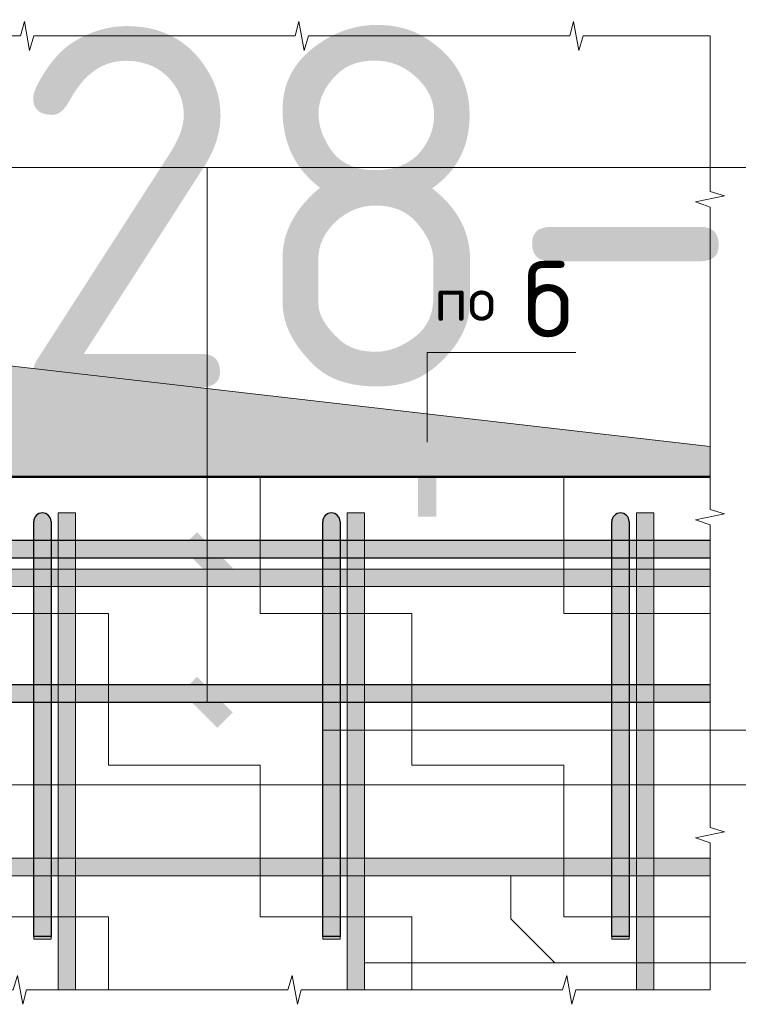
# Model space of a CAD drawing. Header units: metres. Extents: x -38 to 100, y -15 to 21.
# Tile 211 of 246: x 74.279 to 74.776, y 8.025 to 8.706. Entities that reach past the tile are written whole.
import ezdxf

# ---------------------------------------------------------------- set-up
doc = ezdxf.new("R2010")
doc.units = ezdxf.units.M
for name, color, linetype in [('XR$3$_3898', 7, 'Continuous'), ('XR$4$_3898', 7, 'Continuous'), ('XR$6$_3898', 7, 'Continuous')]:
    doc.layers.add(name, color=color, linetype=linetype)
for name, color, linetype, lineweight in [('XR$4$Арм.стержн. Арматура края', 96, 'Continuous', 35), ('XR$5$Текст_ примечание', 7, 'Continuous', 13), ('XR$6$Арм.стержн. Арматура края', 96, 'Continuous', 35), ('XR$7$Текст_ примечание', 7, 'Continuous', 13)]:
    doc.layers.add(name, color=color, linetype=linetype, lineweight=lineweight)
doc.styles.add('ISOCPEUR', font='txt')
pattern_1 = [(0, (0.21, 0.21), (0.105, 0.105), [0.105, -0.105]), (90, (0.21, 0.21), (-0.105, 0.105), [0.105, -0.105])]

# ---------------------------------------------------------------- blocks, each defined once
blk = doc.blocks.new('ЭЛЕМЕНТ_УЗОРА_6')
at = {"color": 7, "linetype": 'Continuous', "lineweight": 13, "transparency": 33554687}
for p, q in [((73.80638, 8.6946), (73.80638, 8.6946)), ((74.75638, 8.6946), (74.75638, 8.6946)), ((73.80638, 8.0346), (73.80638, 8.0346)), ((74.75638, 8.0346), (74.75638, 8.0346)), ((74.75638, 8.0346), (74.75638, 8.0346))]:
    blk.add_line(p, q, dxfattribs=at)
for points in [[(73.80638, 8.6946), (73.89929, 8.6946), (73.90195, 8.7046), (73.90556, 8.6846), (73.9086, 8.6946), (73.99638, 8.6946)], [(73.99638, 8.6946), (74.08929, 8.6946), (74.09195, 8.7046), (74.09556, 8.6846), (74.0986, 8.6946), (74.18638, 8.6946)], [(74.18638, 8.6946), (74.27929, 8.6946), (74.28195, 8.7046), (74.28556, 8.6846), (74.2886, 8.6946), (74.37638, 8.6946)], [(74.37638, 8.6946), (74.46929, 8.6946), (74.47195, 8.7046), (74.47556, 8.6846), (74.4786, 8.6946), (74.56638, 8.6946)], [(74.56638, 8.6946), (74.65929, 8.6946), (74.66195, 8.7046), (74.66556, 8.6846), (74.6686, 8.6946), (74.75638, 8.6946)], [(73.80638, 8.4746), (73.80638, 8.58218), (73.79638, 8.58526), (73.81638, 8.58944), (73.80638, 8.59296), (73.80638, 8.6946), (73.80638, 8.6946)], [(74.75638, 8.6946), (74.75638, 8.6946), (74.75638, 8.58702), (74.76638, 8.58394), (74.74638, 8.57976), (74.75638, 8.57624), (74.75638, 8.4746)], [(73.80638, 8.2546), (73.80638, 8.36218), (73.79638, 8.36526), (73.81638, 8.36944), (73.80638, 8.37296), (73.80638, 8.4746)], [(74.75638, 8.4746), (74.75638, 8.36702), (74.76638, 8.36394), (74.74638, 8.35976), (74.75638, 8.35624), (74.75638, 8.2546)], [(73.80638, 8.0346), (73.80638, 8.0346), (73.80638, 8.14218), (73.79638, 8.14526), (73.81638, 8.14944), (73.80638, 8.15296), (73.80638, 8.2546)], [(74.75638, 8.2546), (74.75638, 8.14702), (74.76638, 8.14394), (74.74638, 8.13976), (74.75638, 8.13624), (74.75638, 8.0346)], [(73.99638, 8.0346), (73.90347, 8.0346), (73.90081, 8.0246), (73.8972, 8.0446), (73.89416, 8.0346), (73.80638, 8.0346)], [(74.18638, 8.0346), (74.09347, 8.0346), (74.09081, 8.0246), (74.0872, 8.0446), (74.08416, 8.0346), (73.99638, 8.0346)], [(74.37638, 8.0346), (74.28347, 8.0346), (74.28081, 8.0246), (74.2772, 8.0446), (74.27416, 8.0346), (74.18638, 8.0346)], [(74.56638, 8.0346), (74.47347, 8.0346), (74.47081, 8.0246), (74.4672, 8.0446), (74.46416, 8.0346), (74.37638, 8.0346)], [(74.75638, 8.0346), (74.66347, 8.0346), (74.66081, 8.0246), (74.6572, 8.0446), (74.65416, 8.0346), (74.56638, 8.0346)]]:
    blk.add_lwpolyline(points, dxfattribs=at)
blk = doc.blocks.new('СЛОЖНЫЙ_ОБЪЕКТ_14')
at = {"linetype": 'Continuous', "lineweight": 13, "transparency": 33554687}
blk.add_hatch(color=7, dxfattribs=at).paths.add_polyline_path([(73.80638, 8.3256), (74.75638, 8.3256), (74.75638, 8.3136), (73.80638, 8.3136)], flags=16)
at = {"color": 7, "linetype": 'Continuous', "lineweight": 13, "transparency": 33554687}
blk.add_lwpolyline([(73.80638, 8.3256), (74.75638, 8.3256), (74.75638, 8.3136), (73.80638, 8.3136), (73.80638, 8.3256)], close=True, dxfattribs=at)
blk = doc.blocks.new('СЛОЖНЫЙ_ОБЪЕКТ_15')
at = {"linetype": 'Continuous', "lineweight": 13, "transparency": 33554687}
blk.add_hatch(color=7, dxfattribs=at).paths.add_polyline_path([(73.80638, 8.1256), (74.75638, 8.1256), (74.75638, 8.1136), (73.80638, 8.1136)], flags=16)
at = {"color": 7, "linetype": 'Continuous', "lineweight": 13, "transparency": 33554687}
blk.add_lwpolyline([(73.80638, 8.1256), (74.75638, 8.1256), (74.75638, 8.1136), (73.80638, 8.1136), (73.80638, 8.1256)], close=True, dxfattribs=at)
blk = doc.blocks.new('СЛОЖНЫЙ_ОБЪЕКТ_16')
at = {"linetype": 'Continuous', "lineweight": 25, "transparency": 33554687}
blk.add_hatch(color=8, dxfattribs=at).paths.add_polyline_path([(73.85638, 8.3336), (74.75638, 8.3336), (74.75638, 8.3456), (73.85638, 8.3456)])
at = {"color": 7, "linetype": 'Continuous', "lineweight": 25, "transparency": 33554687}
blk.add_line((73.85638, 8.3336), (74.75638, 8.3336), dxfattribs=at)
blk.add_lwpolyline([(74.75638, 8.3456), (73.85638, 8.3456), (73.85638, 8.3336)], dxfattribs=at)
blk = doc.blocks.new('СЛОЖНЫЙ_ОБЪЕКТ_20')
at = {"linetype": 'Continuous', "lineweight": 13, "true_color": 0xc5c5c5, "transparency": 33554687}
for points in [[(74.2889, 8.36104), (74.28953, 8.36213), (74.29036, 8.36306), (74.29138, 8.3638), (74.29253, 8.36431), (74.29375, 8.36457), (74.29501, 8.36457), (74.29623, 8.36431), (74.29738, 8.3638), (74.29839, 8.36306), (74.29923, 8.36213), (74.29986, 8.36104), (74.30025, 8.35985), (74.30038, 8.3586), (74.30038, 8.0716), (74.28838, 8.0716), (74.28838, 8.3586), (74.28851, 8.35985)], [(74.28838, 8.0716), (74.30038, 8.0716), (74.30038, 8.0696), (74.28838, 8.0696)]]:
    blk.add_hatch(color=9, dxfattribs=at).paths.add_polyline_path(points, flags=16)
at = {"color": 7, "linetype": 'Continuous', "lineweight": 25, "transparency": 33554687}
blk.add_lwpolyline([(74.30038, 8.3586), (74.30038, 8.0716), (74.28838, 8.0716), (74.28838, 8.3586)], dxfattribs=at)
at = {"color": 7, "linetype": 'Continuous', "lineweight": 13, "transparency": 33554687}
blk.add_lwpolyline([(74.28838, 8.0716), (74.30038, 8.0716), (74.30038, 8.0696), (74.28838, 8.0696), (74.28838, 8.0716)], close=True, dxfattribs=at)
at = {"color": 7, "linetype": 'Continuous', "lineweight": 25, "transparency": 33554687}
blk.add_arc((74.29438, 8.3586), 0.006, 0, 180, dxfattribs=at)
blk = doc.blocks.new('СЛОЖНЫЙ_ОБЪЕКТ_21')
at = {"linetype": 'Continuous', "lineweight": 13, "true_color": 0xc5c5c5, "transparency": 33554687}
for points in [[(74.4889, 8.36104), (74.48953, 8.36213), (74.49036, 8.36306), (74.49138, 8.3638), (74.49253, 8.36431), (74.49375, 8.36457), (74.49501, 8.36457), (74.49623, 8.36431), (74.49738, 8.3638), (74.49839, 8.36306), (74.49923, 8.36213), (74.49986, 8.36104), (74.50025, 8.35985), (74.50038, 8.3586), (74.50038, 8.0716), (74.48838, 8.0716), (74.48838, 8.3586), (74.48851, 8.35985)], [(74.48838, 8.0716), (74.50038, 8.0716), (74.50038, 8.0696), (74.48838, 8.0696)]]:
    blk.add_hatch(color=9, dxfattribs=at).paths.add_polyline_path(points, flags=16)
at = {"color": 7, "linetype": 'Continuous', "lineweight": 25, "transparency": 33554687}
blk.add_lwpolyline([(74.50038, 8.3586), (74.50038, 8.0716), (74.48838, 8.0716), (74.48838, 8.3586)], dxfattribs=at)
at = {"color": 7, "linetype": 'Continuous', "lineweight": 13, "transparency": 33554687}
blk.add_lwpolyline([(74.48838, 8.0716), (74.50038, 8.0716), (74.50038, 8.0696), (74.48838, 8.0696), (74.48838, 8.0716)], close=True, dxfattribs=at)
at = {"color": 7, "linetype": 'Continuous', "lineweight": 25, "transparency": 33554687}
blk.add_arc((74.49438, 8.3586), 0.006, 0, 180, dxfattribs=at)
blk = doc.blocks.new('СЛОЖНЫЙ_ОБЪЕКТ_22')
at = {"linetype": 'Continuous', "lineweight": 13, "transparency": 33554687}
blk.add_hatch(color=7, dxfattribs=at).paths.add_polyline_path([(74.31738, 8.0346), (74.31738, 8.3646), (74.30538, 8.3646), (74.30538, 8.0346)])
at = {"color": 7, "linetype": 'Continuous', "lineweight": 13, "transparency": 33554687}
blk.add_lwpolyline([(74.31738, 8.0346), (74.31738, 8.3646), (74.30538, 8.3646), (74.30538, 8.0346), (74.31738, 8.0346)], close=True, dxfattribs=at)
blk = doc.blocks.new('СЛОЖНЫЙ_ОБЪЕКТ_23')
at = {"linetype": 'Continuous', "lineweight": 13, "transparency": 33554687}
blk.add_hatch(color=7, dxfattribs=at).paths.add_polyline_path([(74.51738, 8.0346), (74.51738, 8.3646), (74.50538, 8.3646), (74.50538, 8.0346)])
at = {"color": 7, "linetype": 'Continuous', "lineweight": 13, "transparency": 33554687}
blk.add_lwpolyline([(74.51738, 8.0346), (74.51738, 8.3646), (74.50538, 8.3646), (74.50538, 8.0346), (74.51738, 8.0346)], close=True, dxfattribs=at)
blk = doc.blocks.new('СЛОЖНЫЙ_ОБЪЕКТ_24')
at = {"linetype": 'Continuous', "lineweight": 13, "true_color": 0xc5c5c5, "transparency": 33554687}
for points in [[(74.6889, 8.36104), (74.68953, 8.36213), (74.69036, 8.36306), (74.69138, 8.3638), (74.69253, 8.36431), (74.69375, 8.36457), (74.69501, 8.36457), (74.69623, 8.36431), (74.69738, 8.3638), (74.69839, 8.36306), (74.69923, 8.36213), (74.69986, 8.36104), (74.70025, 8.35985), (74.70038, 8.3586), (74.70038, 8.0716), (74.68838, 8.0716), (74.68838, 8.3586), (74.68851, 8.35985)], [(74.68838, 8.0716), (74.70038, 8.0716), (74.70038, 8.0696), (74.68838, 8.0696)]]:
    blk.add_hatch(color=9, dxfattribs=at).paths.add_polyline_path(points, flags=16)
at = {"color": 7, "linetype": 'Continuous', "lineweight": 25, "transparency": 33554687}
blk.add_lwpolyline([(74.70038, 8.3586), (74.70038, 8.0716), (74.68838, 8.0716), (74.68838, 8.3586)], dxfattribs=at)
at = {"color": 7, "linetype": 'Continuous', "lineweight": 13, "transparency": 33554687}
blk.add_lwpolyline([(74.68838, 8.0716), (74.70038, 8.0716), (74.70038, 8.0696), (74.68838, 8.0696), (74.68838, 8.0716)], close=True, dxfattribs=at)
at = {"color": 7, "linetype": 'Continuous', "lineweight": 25, "transparency": 33554687}
blk.add_arc((74.69438, 8.3586), 0.006, 0, 180, dxfattribs=at)
blk = doc.blocks.new('СЛОЖНЫЙ_ОБЪЕКТ_25')
at = {"linetype": 'Continuous', "lineweight": 13, "transparency": 33554687}
blk.add_hatch(color=7, dxfattribs=at).paths.add_polyline_path([(74.71738, 8.0346), (74.71738, 8.3646), (74.70538, 8.3646), (74.70538, 8.0346)])
at = {"color": 7, "linetype": 'Continuous', "lineweight": 13, "transparency": 33554687}
blk.add_lwpolyline([(74.71738, 8.0346), (74.71738, 8.3646), (74.70538, 8.3646), (74.70538, 8.0346), (74.71738, 8.0346)], close=True, dxfattribs=at)
blk = doc.blocks.new('СЛОЖНЫЙ_ОБЪЕКТ_27')
at = {"linetype": 'Continuous', "lineweight": 25, "transparency": 33554687}
blk.add_hatch(color=8, dxfattribs=at).paths.add_polyline_path([(73.85638, 8.2336), (74.75638, 8.2336), (74.75638, 8.2456), (73.85638, 8.2456)])
at = {"color": 7, "linetype": 'Continuous', "lineweight": 25, "transparency": 33554687}
blk.add_line((73.85638, 8.2336), (74.75638, 8.2336), dxfattribs=at)
blk.add_lwpolyline([(74.75638, 8.2456), (73.85638, 8.2456), (73.85638, 8.2336)], dxfattribs=at)
blk = doc.blocks.new('ЭЛЕМЕНТ_УЗОРА_13')
at = {"color": 7, "linetype": 'Continuous', "lineweight": 13, "transparency": 33554687}
for p, q in [((73.80638, 8.6946), (73.80638, 8.6946)), ((74.75638, 8.6946), (74.75638, 8.6946)), ((73.80638, 8.0346), (73.80638, 8.0346)), ((74.75638, 8.0346), (74.75638, 8.0346)), ((74.75638, 8.0346), (74.75638, 8.0346))]:
    blk.add_line(p, q, dxfattribs=at)
for points in [[(73.80638, 8.6946), (73.89929, 8.6946), (73.90195, 8.7046), (73.90556, 8.6846), (73.9086, 8.6946), (73.99638, 8.6946)], [(73.99638, 8.6946), (74.08929, 8.6946), (74.09195, 8.7046), (74.09556, 8.6846), (74.0986, 8.6946), (74.18638, 8.6946)], [(74.18638, 8.6946), (74.27929, 8.6946), (74.28195, 8.7046), (74.28556, 8.6846), (74.2886, 8.6946), (74.37638, 8.6946)], [(74.37638, 8.6946), (74.46929, 8.6946), (74.47195, 8.7046), (74.47556, 8.6846), (74.4786, 8.6946), (74.56638, 8.6946)], [(74.56638, 8.6946), (74.65929, 8.6946), (74.66195, 8.7046), (74.66556, 8.6846), (74.6686, 8.6946), (74.75638, 8.6946)], [(73.80638, 8.4746), (73.80638, 8.58218), (73.79638, 8.58526), (73.81638, 8.58944), (73.80638, 8.59296), (73.80638, 8.6946), (73.80638, 8.6946)], [(74.75638, 8.6946), (74.75638, 8.6946), (74.75638, 8.58702), (74.76638, 8.58394), (74.74638, 8.57976), (74.75638, 8.57624), (74.75638, 8.4746)], [(73.80638, 8.2546), (73.80638, 8.36218), (73.79638, 8.36526), (73.81638, 8.36944), (73.80638, 8.37296), (73.80638, 8.4746)], [(74.75638, 8.4746), (74.75638, 8.36702), (74.76638, 8.36394), (74.74638, 8.35976), (74.75638, 8.35624), (74.75638, 8.2546)], [(73.80638, 8.0346), (73.80638, 8.0346), (73.80638, 8.14218), (73.79638, 8.14526), (73.81638, 8.14944), (73.80638, 8.15296), (73.80638, 8.2546)], [(74.75638, 8.2546), (74.75638, 8.14702), (74.76638, 8.14394), (74.74638, 8.13976), (74.75638, 8.13624), (74.75638, 8.0346)], [(73.99638, 8.0346), (73.90347, 8.0346), (73.90081, 8.0246), (73.8972, 8.0446), (73.89416, 8.0346), (73.80638, 8.0346)], [(74.18638, 8.0346), (74.09347, 8.0346), (74.09081, 8.0246), (74.0872, 8.0446), (74.08416, 8.0346), (73.99638, 8.0346)], [(74.37638, 8.0346), (74.28347, 8.0346), (74.28081, 8.0246), (74.2772, 8.0446), (74.27416, 8.0346), (74.18638, 8.0346)], [(74.56638, 8.0346), (74.47347, 8.0346), (74.47081, 8.0246), (74.4672, 8.0446), (74.46416, 8.0346), (74.37638, 8.0346)], [(74.75638, 8.0346), (74.66347, 8.0346), (74.66081, 8.0246), (74.6572, 8.0446), (74.65416, 8.0346), (74.56638, 8.0346)]]:
    blk.add_lwpolyline(points, dxfattribs=at)
blk = doc.blocks.new('СЛОЖНЫЙ_ОБЪЕКТ_42')
at = {"linetype": 'Continuous', "lineweight": 13, "transparency": 33554687}
blk.add_hatch(color=7, dxfattribs=at).paths.add_polyline_path([(73.80638, 8.3256), (74.75638, 8.3256), (74.75638, 8.3136), (73.80638, 8.3136)], flags=16)
at = {"color": 7, "linetype": 'Continuous', "lineweight": 13, "transparency": 33554687}
blk.add_lwpolyline([(73.80638, 8.3256), (74.75638, 8.3256), (74.75638, 8.3136), (73.80638, 8.3136), (73.80638, 8.3256)], close=True, dxfattribs=at)
blk = doc.blocks.new('СЛОЖНЫЙ_ОБЪЕКТ_43')
at = {"linetype": 'Continuous', "lineweight": 13, "transparency": 33554687}
blk.add_hatch(color=7, dxfattribs=at).paths.add_polyline_path([(73.80638, 8.1256), (74.75638, 8.1256), (74.75638, 8.1136), (73.80638, 8.1136)], flags=16)
at = {"color": 7, "linetype": 'Continuous', "lineweight": 13, "transparency": 33554687}
blk.add_lwpolyline([(73.80638, 8.1256), (74.75638, 8.1256), (74.75638, 8.1136), (73.80638, 8.1136), (73.80638, 8.1256)], close=True, dxfattribs=at)
blk = doc.blocks.new('СЛОЖНЫЙ_ОБЪЕКТ_44')
at = {"linetype": 'Continuous', "lineweight": 25, "transparency": 33554687}
blk.add_hatch(color=8, dxfattribs=at).paths.add_polyline_path([(73.85638, 8.3336), (74.75638, 8.3336), (74.75638, 8.3456), (73.85638, 8.3456)])
at = {"color": 7, "linetype": 'Continuous', "lineweight": 25, "transparency": 33554687}
blk.add_line((73.85638, 8.3336), (74.75638, 8.3336), dxfattribs=at)
blk.add_lwpolyline([(74.75638, 8.3456), (73.85638, 8.3456), (73.85638, 8.3336)], dxfattribs=at)
blk = doc.blocks.new('СЛОЖНЫЙ_ОБЪЕКТ_48')
at = {"linetype": 'Continuous', "lineweight": 13, "true_color": 0xc5c5c5, "transparency": 33554687}
for points in [[(74.2889, 8.36104), (74.28953, 8.36213), (74.29036, 8.36306), (74.29138, 8.3638), (74.29253, 8.36431), (74.29375, 8.36457), (74.29501, 8.36457), (74.29623, 8.36431), (74.29738, 8.3638), (74.29839, 8.36306), (74.29923, 8.36213), (74.29986, 8.36104), (74.30025, 8.35985), (74.30038, 8.3586), (74.30038, 8.0716), (74.28838, 8.0716), (74.28838, 8.3586), (74.28851, 8.35985)], [(74.28838, 8.0716), (74.30038, 8.0716), (74.30038, 8.0696), (74.28838, 8.0696)]]:
    blk.add_hatch(color=9, dxfattribs=at).paths.add_polyline_path(points, flags=16)
at = {"color": 7, "linetype": 'Continuous', "lineweight": 25, "transparency": 33554687}
blk.add_lwpolyline([(74.30038, 8.3586), (74.30038, 8.0716), (74.28838, 8.0716), (74.28838, 8.3586)], dxfattribs=at)
at = {"color": 7, "linetype": 'Continuous', "lineweight": 13, "transparency": 33554687}
blk.add_lwpolyline([(74.28838, 8.0716), (74.30038, 8.0716), (74.30038, 8.0696), (74.28838, 8.0696), (74.28838, 8.0716)], close=True, dxfattribs=at)
at = {"color": 7, "linetype": 'Continuous', "lineweight": 25, "transparency": 33554687}
blk.add_arc((74.29438, 8.3586), 0.006, 0, 180, dxfattribs=at)
blk = doc.blocks.new('СЛОЖНЫЙ_ОБЪЕКТ_49')
at = {"linetype": 'Continuous', "lineweight": 13, "true_color": 0xc5c5c5, "transparency": 33554687}
for points in [[(74.4889, 8.36104), (74.48953, 8.36213), (74.49036, 8.36306), (74.49138, 8.3638), (74.49253, 8.36431), (74.49375, 8.36457), (74.49501, 8.36457), (74.49623, 8.36431), (74.49738, 8.3638), (74.49839, 8.36306), (74.49923, 8.36213), (74.49986, 8.36104), (74.50025, 8.35985), (74.50038, 8.3586), (74.50038, 8.0716), (74.48838, 8.0716), (74.48838, 8.3586), (74.48851, 8.35985)], [(74.48838, 8.0716), (74.50038, 8.0716), (74.50038, 8.0696), (74.48838, 8.0696)]]:
    blk.add_hatch(color=9, dxfattribs=at).paths.add_polyline_path(points, flags=16)
at = {"color": 7, "linetype": 'Continuous', "lineweight": 25, "transparency": 33554687}
blk.add_lwpolyline([(74.50038, 8.3586), (74.50038, 8.0716), (74.48838, 8.0716), (74.48838, 8.3586)], dxfattribs=at)
at = {"color": 7, "linetype": 'Continuous', "lineweight": 13, "transparency": 33554687}
blk.add_lwpolyline([(74.48838, 8.0716), (74.50038, 8.0716), (74.50038, 8.0696), (74.48838, 8.0696), (74.48838, 8.0716)], close=True, dxfattribs=at)
at = {"color": 7, "linetype": 'Continuous', "lineweight": 25, "transparency": 33554687}
blk.add_arc((74.49438, 8.3586), 0.006, 0, 180, dxfattribs=at)
blk = doc.blocks.new('СЛОЖНЫЙ_ОБЪЕКТ_50')
at = {"linetype": 'Continuous', "lineweight": 13, "transparency": 33554687}
blk.add_hatch(color=7, dxfattribs=at).paths.add_polyline_path([(74.31738, 8.0346), (74.31738, 8.3646), (74.30538, 8.3646), (74.30538, 8.0346)])
at = {"color": 7, "linetype": 'Continuous', "lineweight": 13, "transparency": 33554687}
blk.add_lwpolyline([(74.31738, 8.0346), (74.31738, 8.3646), (74.30538, 8.3646), (74.30538, 8.0346), (74.31738, 8.0346)], close=True, dxfattribs=at)
blk = doc.blocks.new('СЛОЖНЫЙ_ОБЪЕКТ_51')
at = {"linetype": 'Continuous', "lineweight": 13, "transparency": 33554687}
blk.add_hatch(color=7, dxfattribs=at).paths.add_polyline_path([(74.51738, 8.0346), (74.51738, 8.3646), (74.50538, 8.3646), (74.50538, 8.0346)])
at = {"color": 7, "linetype": 'Continuous', "lineweight": 13, "transparency": 33554687}
blk.add_lwpolyline([(74.51738, 8.0346), (74.51738, 8.3646), (74.50538, 8.3646), (74.50538, 8.0346), (74.51738, 8.0346)], close=True, dxfattribs=at)
blk = doc.blocks.new('СЛОЖНЫЙ_ОБЪЕКТ_52')
at = {"linetype": 'Continuous', "lineweight": 13, "true_color": 0xc5c5c5, "transparency": 33554687}
for points in [[(74.6889, 8.36104), (74.68953, 8.36213), (74.69036, 8.36306), (74.69138, 8.3638), (74.69253, 8.36431), (74.69375, 8.36457), (74.69501, 8.36457), (74.69623, 8.36431), (74.69738, 8.3638), (74.69839, 8.36306), (74.69923, 8.36213), (74.69986, 8.36104), (74.70025, 8.35985), (74.70038, 8.3586), (74.70038, 8.0716), (74.68838, 8.0716), (74.68838, 8.3586), (74.68851, 8.35985)], [(74.68838, 8.0716), (74.70038, 8.0716), (74.70038, 8.0696), (74.68838, 8.0696)]]:
    blk.add_hatch(color=9, dxfattribs=at).paths.add_polyline_path(points, flags=16)
at = {"color": 7, "linetype": 'Continuous', "lineweight": 25, "transparency": 33554687}
blk.add_lwpolyline([(74.70038, 8.3586), (74.70038, 8.0716), (74.68838, 8.0716), (74.68838, 8.3586)], dxfattribs=at)
at = {"color": 7, "linetype": 'Continuous', "lineweight": 13, "transparency": 33554687}
blk.add_lwpolyline([(74.68838, 8.0716), (74.70038, 8.0716), (74.70038, 8.0696), (74.68838, 8.0696), (74.68838, 8.0716)], close=True, dxfattribs=at)
at = {"color": 7, "linetype": 'Continuous', "lineweight": 25, "transparency": 33554687}
blk.add_arc((74.69438, 8.3586), 0.006, 0, 180, dxfattribs=at)
blk = doc.blocks.new('СЛОЖНЫЙ_ОБЪЕКТ_53')
at = {"linetype": 'Continuous', "lineweight": 13, "transparency": 33554687}
blk.add_hatch(color=7, dxfattribs=at).paths.add_polyline_path([(74.71738, 8.0346), (74.71738, 8.3646), (74.70538, 8.3646), (74.70538, 8.0346)])
at = {"color": 7, "linetype": 'Continuous', "lineweight": 13, "transparency": 33554687}
blk.add_lwpolyline([(74.71738, 8.0346), (74.71738, 8.3646), (74.70538, 8.3646), (74.70538, 8.0346), (74.71738, 8.0346)], close=True, dxfattribs=at)
blk = doc.blocks.new('СЛОЖНЫЙ_ОБЪЕКТ_55')
at = {"linetype": 'Continuous', "lineweight": 25, "transparency": 33554687}
blk.add_hatch(color=8, dxfattribs=at).paths.add_polyline_path([(73.85638, 8.2336), (74.75638, 8.2336), (74.75638, 8.2456), (73.85638, 8.2456)])
at = {"color": 7, "linetype": 'Continuous', "lineweight": 25, "transparency": 33554687}
blk.add_line((73.85638, 8.2336), (74.75638, 8.2336), dxfattribs=at)
blk.add_lwpolyline([(74.75638, 8.2456), (73.85638, 8.2456), (73.85638, 8.2336)], dxfattribs=at)
blk = doc.blocks.new('ЭЛЕМЕНТ_УЗОРА_32')
at = {"color": 7, "linetype": 'Continuous', "lineweight": 13, "transparency": 33554687}
for p, q in [((73.80638, 8.6946), (73.80638, 8.6946)), ((74.75638, 8.6946), (74.75638, 8.6946)), ((73.80638, 8.0346), (73.80638, 8.0346)), ((74.75638, 8.0346), (74.75638, 8.0346)), ((74.75638, 8.0346), (74.75638, 8.0346))]:
    blk.add_line(p, q, dxfattribs=at)
for points in [[(73.80638, 8.6946), (73.89929, 8.6946), (73.90195, 8.7046), (73.90556, 8.6846), (73.9086, 8.6946), (73.99638, 8.6946)], [(73.99638, 8.6946), (74.08929, 8.6946), (74.09195, 8.7046), (74.09556, 8.6846), (74.0986, 8.6946), (74.18638, 8.6946)], [(74.18638, 8.6946), (74.27929, 8.6946), (74.28195, 8.7046), (74.28556, 8.6846), (74.2886, 8.6946), (74.37638, 8.6946)], [(74.37638, 8.6946), (74.46929, 8.6946), (74.47195, 8.7046), (74.47556, 8.6846), (74.4786, 8.6946), (74.56638, 8.6946)], [(74.56638, 8.6946), (74.65929, 8.6946), (74.66195, 8.7046), (74.66556, 8.6846), (74.6686, 8.6946), (74.75638, 8.6946)], [(73.80638, 8.4746), (73.80638, 8.58218), (73.79638, 8.58526), (73.81638, 8.58944), (73.80638, 8.59296), (73.80638, 8.6946), (73.80638, 8.6946)], [(74.75638, 8.6946), (74.75638, 8.6946), (74.75638, 8.58702), (74.76638, 8.58394), (74.74638, 8.57976), (74.75638, 8.57624), (74.75638, 8.4746)], [(73.80638, 8.2546), (73.80638, 8.36218), (73.79638, 8.36526), (73.81638, 8.36944), (73.80638, 8.37296), (73.80638, 8.4746)], [(74.75638, 8.4746), (74.75638, 8.36702), (74.76638, 8.36394), (74.74638, 8.35976), (74.75638, 8.35624), (74.75638, 8.2546)], [(73.80638, 8.0346), (73.80638, 8.0346), (73.80638, 8.14218), (73.79638, 8.14526), (73.81638, 8.14944), (73.80638, 8.15296), (73.80638, 8.2546)], [(74.75638, 8.2546), (74.75638, 8.14702), (74.76638, 8.14394), (74.74638, 8.13976), (74.75638, 8.13624), (74.75638, 8.0346)], [(73.99638, 8.0346), (73.90347, 8.0346), (73.90081, 8.0246), (73.8972, 8.0446), (73.89416, 8.0346), (73.80638, 8.0346)], [(74.18638, 8.0346), (74.09347, 8.0346), (74.09081, 8.0246), (74.0872, 8.0446), (74.08416, 8.0346), (73.99638, 8.0346)], [(74.37638, 8.0346), (74.28347, 8.0346), (74.28081, 8.0246), (74.2772, 8.0446), (74.27416, 8.0346), (74.18638, 8.0346)], [(74.56638, 8.0346), (74.47347, 8.0346), (74.47081, 8.0246), (74.4672, 8.0446), (74.46416, 8.0346), (74.37638, 8.0346)], [(74.75638, 8.0346), (74.66347, 8.0346), (74.66081, 8.0246), (74.6572, 8.0446), (74.65416, 8.0346), (74.56638, 8.0346)]]:
    blk.add_lwpolyline(points, dxfattribs=at)
blk = doc.blocks.new('СЛОЖНЫЙ_ОБЪЕКТ_85')
at = {"linetype": 'Continuous', "lineweight": 13, "transparency": 33554687}
blk.add_hatch(color=7, dxfattribs=at).paths.add_polyline_path([(73.80638, 8.3256), (74.75638, 8.3256), (74.75638, 8.3136), (73.80638, 8.3136)], flags=16)
at = {"color": 7, "linetype": 'Continuous', "lineweight": 13, "transparency": 33554687}
blk.add_lwpolyline([(73.80638, 8.3256), (74.75638, 8.3256), (74.75638, 8.3136), (73.80638, 8.3136), (73.80638, 8.3256)], close=True, dxfattribs=at)
blk = doc.blocks.new('СЛОЖНЫЙ_ОБЪЕКТ_86')
at = {"linetype": 'Continuous', "lineweight": 13, "transparency": 33554687}
blk.add_hatch(color=7, dxfattribs=at).paths.add_polyline_path([(73.80638, 8.1256), (74.75638, 8.1256), (74.75638, 8.1136), (73.80638, 8.1136)], flags=16)
at = {"color": 7, "linetype": 'Continuous', "lineweight": 13, "transparency": 33554687}
blk.add_lwpolyline([(73.80638, 8.1256), (74.75638, 8.1256), (74.75638, 8.1136), (73.80638, 8.1136), (73.80638, 8.1256)], close=True, dxfattribs=at)
blk = doc.blocks.new('СЛОЖНЫЙ_ОБЪЕКТ_87')
at = {"linetype": 'Continuous', "lineweight": 25, "transparency": 33554687}
blk.add_hatch(color=8, dxfattribs=at).paths.add_polyline_path([(73.85638, 8.3336), (74.75638, 8.3336), (74.75638, 8.3456), (73.85638, 8.3456)])
at = {"color": 7, "linetype": 'Continuous', "lineweight": 25, "transparency": 33554687}
blk.add_line((73.85638, 8.3336), (74.75638, 8.3336), dxfattribs=at)
blk.add_lwpolyline([(74.75638, 8.3456), (73.85638, 8.3456), (73.85638, 8.3336)], dxfattribs=at)
blk = doc.blocks.new('СЛОЖНЫЙ_ОБЪЕКТ_91')
at = {"linetype": 'Continuous', "lineweight": 13, "true_color": 0xc5c5c5, "transparency": 33554687}
for points in [[(74.2889, 8.36104), (74.28953, 8.36213), (74.29036, 8.36306), (74.29138, 8.3638), (74.29253, 8.36431), (74.29375, 8.36457), (74.29501, 8.36457), (74.29623, 8.36431), (74.29738, 8.3638), (74.29839, 8.36306), (74.29923, 8.36213), (74.29986, 8.36104), (74.30025, 8.35985), (74.30038, 8.3586), (74.30038, 8.0716), (74.28838, 8.0716), (74.28838, 8.3586), (74.28851, 8.35985)], [(74.28838, 8.0716), (74.30038, 8.0716), (74.30038, 8.0696), (74.28838, 8.0696)]]:
    blk.add_hatch(color=9, dxfattribs=at).paths.add_polyline_path(points, flags=16)
at = {"color": 7, "linetype": 'Continuous', "lineweight": 25, "transparency": 33554687}
blk.add_lwpolyline([(74.30038, 8.3586), (74.30038, 8.0716), (74.28838, 8.0716), (74.28838, 8.3586)], dxfattribs=at)
at = {"color": 7, "linetype": 'Continuous', "lineweight": 13, "transparency": 33554687}
blk.add_lwpolyline([(74.28838, 8.0716), (74.30038, 8.0716), (74.30038, 8.0696), (74.28838, 8.0696), (74.28838, 8.0716)], close=True, dxfattribs=at)
at = {"color": 7, "linetype": 'Continuous', "lineweight": 25, "transparency": 33554687}
blk.add_arc((74.29438, 8.3586), 0.006, 0, 180, dxfattribs=at)
blk = doc.blocks.new('СЛОЖНЫЙ_ОБЪЕКТ_92')
at = {"linetype": 'Continuous', "lineweight": 13, "true_color": 0xc5c5c5, "transparency": 33554687}
for points in [[(74.4889, 8.36104), (74.48953, 8.36213), (74.49036, 8.36306), (74.49138, 8.3638), (74.49253, 8.36431), (74.49375, 8.36457), (74.49501, 8.36457), (74.49623, 8.36431), (74.49738, 8.3638), (74.49839, 8.36306), (74.49923, 8.36213), (74.49986, 8.36104), (74.50025, 8.35985), (74.50038, 8.3586), (74.50038, 8.0716), (74.48838, 8.0716), (74.48838, 8.3586), (74.48851, 8.35985)], [(74.48838, 8.0716), (74.50038, 8.0716), (74.50038, 8.0696), (74.48838, 8.0696)]]:
    blk.add_hatch(color=9, dxfattribs=at).paths.add_polyline_path(points, flags=16)
at = {"color": 7, "linetype": 'Continuous', "lineweight": 25, "transparency": 33554687}
blk.add_lwpolyline([(74.50038, 8.3586), (74.50038, 8.0716), (74.48838, 8.0716), (74.48838, 8.3586)], dxfattribs=at)
at = {"color": 7, "linetype": 'Continuous', "lineweight": 13, "transparency": 33554687}
blk.add_lwpolyline([(74.48838, 8.0716), (74.50038, 8.0716), (74.50038, 8.0696), (74.48838, 8.0696), (74.48838, 8.0716)], close=True, dxfattribs=at)
at = {"color": 7, "linetype": 'Continuous', "lineweight": 25, "transparency": 33554687}
blk.add_arc((74.49438, 8.3586), 0.006, 0, 180, dxfattribs=at)
blk = doc.blocks.new('СЛОЖНЫЙ_ОБЪЕКТ_93')
at = {"linetype": 'Continuous', "lineweight": 13, "transparency": 33554687}
blk.add_hatch(color=7, dxfattribs=at).paths.add_polyline_path([(74.31738, 8.0346), (74.31738, 8.3646), (74.30538, 8.3646), (74.30538, 8.0346)])
at = {"color": 7, "linetype": 'Continuous', "lineweight": 13, "transparency": 33554687}
blk.add_lwpolyline([(74.31738, 8.0346), (74.31738, 8.3646), (74.30538, 8.3646), (74.30538, 8.0346), (74.31738, 8.0346)], close=True, dxfattribs=at)
blk = doc.blocks.new('СЛОЖНЫЙ_ОБЪЕКТ_94')
at = {"linetype": 'Continuous', "lineweight": 13, "transparency": 33554687}
blk.add_hatch(color=7, dxfattribs=at).paths.add_polyline_path([(74.51738, 8.0346), (74.51738, 8.3646), (74.50538, 8.3646), (74.50538, 8.0346)])
at = {"color": 7, "linetype": 'Continuous', "lineweight": 13, "transparency": 33554687}
blk.add_lwpolyline([(74.51738, 8.0346), (74.51738, 8.3646), (74.50538, 8.3646), (74.50538, 8.0346), (74.51738, 8.0346)], close=True, dxfattribs=at)
blk = doc.blocks.new('СЛОЖНЫЙ_ОБЪЕКТ_95')
at = {"linetype": 'Continuous', "lineweight": 13, "true_color": 0xc5c5c5, "transparency": 33554687}
for points in [[(74.6889, 8.36104), (74.68953, 8.36213), (74.69036, 8.36306), (74.69138, 8.3638), (74.69253, 8.36431), (74.69375, 8.36457), (74.69501, 8.36457), (74.69623, 8.36431), (74.69738, 8.3638), (74.69839, 8.36306), (74.69923, 8.36213), (74.69986, 8.36104), (74.70025, 8.35985), (74.70038, 8.3586), (74.70038, 8.0716), (74.68838, 8.0716), (74.68838, 8.3586), (74.68851, 8.35985)], [(74.68838, 8.0716), (74.70038, 8.0716), (74.70038, 8.0696), (74.68838, 8.0696)]]:
    blk.add_hatch(color=9, dxfattribs=at).paths.add_polyline_path(points, flags=16)
at = {"color": 7, "linetype": 'Continuous', "lineweight": 25, "transparency": 33554687}
blk.add_lwpolyline([(74.70038, 8.3586), (74.70038, 8.0716), (74.68838, 8.0716), (74.68838, 8.3586)], dxfattribs=at)
at = {"color": 7, "linetype": 'Continuous', "lineweight": 13, "transparency": 33554687}
blk.add_lwpolyline([(74.68838, 8.0716), (74.70038, 8.0716), (74.70038, 8.0696), (74.68838, 8.0696), (74.68838, 8.0716)], close=True, dxfattribs=at)
at = {"color": 7, "linetype": 'Continuous', "lineweight": 25, "transparency": 33554687}
blk.add_arc((74.69438, 8.3586), 0.006, 0, 180, dxfattribs=at)
blk = doc.blocks.new('СЛОЖНЫЙ_ОБЪЕКТ_96')
at = {"linetype": 'Continuous', "lineweight": 13, "transparency": 33554687}
blk.add_hatch(color=7, dxfattribs=at).paths.add_polyline_path([(74.71738, 8.0346), (74.71738, 8.3646), (74.70538, 8.3646), (74.70538, 8.0346)])
at = {"color": 7, "linetype": 'Continuous', "lineweight": 13, "transparency": 33554687}
blk.add_lwpolyline([(74.71738, 8.0346), (74.71738, 8.3646), (74.70538, 8.3646), (74.70538, 8.0346), (74.71738, 8.0346)], close=True, dxfattribs=at)
blk = doc.blocks.new('СЛОЖНЫЙ_ОБЪЕКТ_98')
at = {"linetype": 'Continuous', "lineweight": 25, "transparency": 33554687}
blk.add_hatch(color=8, dxfattribs=at).paths.add_polyline_path([(73.85638, 8.2336), (74.75638, 8.2336), (74.75638, 8.2456), (73.85638, 8.2456)])
at = {"color": 7, "linetype": 'Continuous', "lineweight": 25, "transparency": 33554687}
blk.add_line((73.85638, 8.2336), (74.75638, 8.2336), dxfattribs=at)
blk.add_lwpolyline([(74.75638, 8.2456), (73.85638, 8.2456), (73.85638, 8.2336)], dxfattribs=at)

msp = doc.modelspace()

# ---------------------------------------------------------------- hatches: boundary and pattern name
at = {"linetype": 'Continuous', "lineweight": 13, "transparency": 33554687}
h = msp.add_hatch(dxfattribs=at)
h.set_pattern_fill('____', scale=0.105, style=0, pattern_type=2)
h.set_pattern_definition(pattern_1)
h.paths.add_polyline_path([(73.80638, 8.6946), (73.80638, 8.0346), (74.75638, 8.0346), (74.75638, 8.3896), (74.18138, 8.3896), (74.18138, 8.6946)], flags=0)
h = msp.add_hatch(dxfattribs=at)
h.set_pattern_fill('____', scale=0.105, style=0, pattern_type=2)
h.set_pattern_definition(pattern_1)
h.paths.add_polyline_path([(73.80638, 8.6946), (73.80638, 8.0346), (74.75638, 8.0346), (74.75638, 8.3896), (74.18138, 8.3896), (74.18138, 8.6946)], flags=0)
h = msp.add_hatch(dxfattribs=at)
h.set_pattern_fill('____', scale=0.105, style=0, pattern_type=2)
h.set_pattern_definition(pattern_1)
h.paths.add_polyline_path([(73.80638, 8.6946), (73.80638, 8.0346), (74.75638, 8.0346), (74.75638, 8.3896), (74.18138, 8.3896), (74.18138, 8.6946)], flags=0)
at = {"linetype": 'Continuous', "lineweight": 13, "true_color": 0x696969, "transparency": 33554687}
msp.add_hatch(color=251, dxfattribs=at).paths.add_polyline_path([(74.75638, 8.4106), (74.25957, 8.46779), (74.18138, 8.6946), (74.18138, 8.3896), (74.75638, 8.3896)])
msp.add_hatch(color=251, dxfattribs=at).paths.add_polyline_path([(74.75638, 8.4106), (74.25957, 8.46779), (74.18138, 8.6946), (74.18138, 8.3896), (74.75638, 8.3896)])
msp.add_hatch(color=251, dxfattribs=at).paths.add_polyline_path([(74.75638, 8.4106), (74.25957, 8.46779), (74.18138, 8.6946), (74.18138, 8.3896), (74.75638, 8.3896)])
at = {"linetype": 'Continuous', "lineweight": 25, "true_color": 0x000000, "transparency": 33554687}
msp.add_hatch(color=18, dxfattribs=at).paths.add_polyline_path([(74.56691, 8.41107), (74.56693, 8.41068), (74.56693, 8.36194), (74.55439, 8.36194), (74.55439, 8.41068), (74.55442, 8.41107), (74.55449, 8.41144), (74.55461, 8.41181), (74.55478, 8.41215), (74.555, 8.41247), (74.55525, 8.41276), (74.55554, 8.41301), (74.55586, 8.41322), (74.5562, 8.41339), (74.55656, 8.41352), (74.55694, 8.41359), (74.55732, 8.41362), (74.564, 8.41362), (74.56438, 8.41359), (74.56476, 8.41352), (74.56512, 8.41339), (74.56546, 8.41322), (74.56578, 8.41301), (74.56607, 8.41276), (74.56632, 8.41247), (74.56654, 8.41215), (74.56671, 8.41181), (74.56683, 8.41144)], flags=16)
msp.add_hatch(color=18, dxfattribs=at).paths.add_polyline_path([(74.56691, 8.41107), (74.56693, 8.41068), (74.56693, 8.36194), (74.55439, 8.36194), (74.55439, 8.41068), (74.55442, 8.41107), (74.55449, 8.41144), (74.55461, 8.41181), (74.55478, 8.41215), (74.555, 8.41247), (74.55525, 8.41276), (74.55554, 8.41301), (74.55586, 8.41322), (74.5562, 8.41339), (74.55656, 8.41352), (74.55694, 8.41359), (74.55732, 8.41362), (74.564, 8.41362), (74.56438, 8.41359), (74.56476, 8.41352), (74.56512, 8.41339), (74.56546, 8.41322), (74.56578, 8.41301), (74.56607, 8.41276), (74.56632, 8.41247), (74.56654, 8.41215), (74.56671, 8.41181), (74.56683, 8.41144)], flags=16)
msp.add_hatch(color=18, dxfattribs=at).paths.add_polyline_path([(74.56691, 8.41107), (74.56693, 8.41068), (74.56693, 8.36194), (74.55439, 8.36194), (74.55439, 8.41068), (74.55442, 8.41107), (74.55449, 8.41144), (74.55461, 8.41181), (74.55478, 8.41215), (74.555, 8.41247), (74.55525, 8.41276), (74.55554, 8.41301), (74.55586, 8.41322), (74.5562, 8.41339), (74.55656, 8.41352), (74.55694, 8.41359), (74.55732, 8.41362), (74.564, 8.41362), (74.56438, 8.41359), (74.56476, 8.41352), (74.56512, 8.41339), (74.56546, 8.41322), (74.56578, 8.41301), (74.56607, 8.41276), (74.56632, 8.41247), (74.56654, 8.41215), (74.56671, 8.41181), (74.56683, 8.41144)], flags=16)
for points in [[(74.40138, 8.35128), (74.39077, 8.34067), (74.41552, 8.31592), (74.42612, 8.32653)], [(74.40138, 8.35128), (74.39077, 8.34067), (74.41552, 8.31592), (74.42612, 8.32653)], [(74.40138, 8.35128), (74.39077, 8.34067), (74.41552, 8.31592), (74.42612, 8.32653)], [(74.40138, 8.25128), (74.39077, 8.24067), (74.41552, 8.21592), (74.42612, 8.22653)], [(74.40138, 8.25128), (74.39077, 8.24067), (74.41552, 8.21592), (74.42612, 8.22653)], [(74.40138, 8.25128), (74.39077, 8.24067), (74.41552, 8.21592), (74.42612, 8.22653)]]:
    msp.add_hatch(color=18, dxfattribs=at).paths.add_polyline_path(points)

# ---------------------------------------------------------------- linework, layer by layer
at = {"color": 7, "linetype": 'Continuous', "lineweight": 13, "transparency": 33554687}
for p, q in [((74.03738, 8.60357), (75.04771, 8.60357)), ((74.03738, 8.60357), (75.04771, 8.60357)), ((74.03738, 8.60357), (75.04771, 8.60357)), ((74.40845, 8.2336), (74.40845, 8.60357)), ((74.40845, 8.2336), (74.40845, 8.60357)), ((74.40845, 8.2336), (74.40845, 8.60357)), ((74.51738, 8.05338), (75.07571, 8.05338)), ((74.51738, 8.05338), (75.07571, 8.05338)), ((74.51738, 8.05338), (75.07571, 8.05338))]:
    msp.add_line(p, q, dxfattribs=at)
for points in [[(74.75638, 8.4106), (74.25957, 8.46779), (74.18138, 8.6946)], [(74.75638, 8.4106), (74.25957, 8.46779), (74.18138, 8.6946)], [(74.75638, 8.4106), (74.25957, 8.46779), (74.18138, 8.6946)], [(74.56066, 8.41362), (74.56066, 8.47562), (74.66352, 8.47562)], [(74.56066, 8.41362), (74.56066, 8.47562), (74.66352, 8.47562)], [(74.56066, 8.41362), (74.56066, 8.47562), (74.66352, 8.47562)], [(75.06925, 8.21433), (74.66032, 8.21433), (74.48838, 8.21433)], [(75.06925, 8.21433), (74.66032, 8.21433), (74.48838, 8.21433)], [(75.06925, 8.21433), (74.66032, 8.21433), (74.48838, 8.21433)], [(74.64899, 8.05338), (74.61859, 8.08378), (74.61859, 8.1136)], [(74.64899, 8.05338), (74.61859, 8.08378), (74.61859, 8.1136)], [(74.64899, 8.05338), (74.61859, 8.08378), (74.61859, 8.1136)]]:
    msp.add_lwpolyline(points, dxfattribs=at)
at = {"layer": 'XR$3$_3898', "color": 7, "linetype": 'Continuous', "lineweight": 50, "transparency": 33554687}
msp.add_lwpolyline([(74.75638, 8.3896), (74.18138, 8.3896), (74.18138, 8.6946)], dxfattribs=at)
at = {"layer": 'XR$4$_3898', "color": 7, "linetype": 'Continuous', "lineweight": 50, "transparency": 33554687}
msp.add_lwpolyline([(74.75638, 8.3896), (74.18138, 8.3896), (74.18138, 8.6946)], dxfattribs=at)
at = {"layer": 'XR$4$Арм.стержн. Арматура края', "color": 7, "linetype": 'Continuous', "lineweight": 13, "transparency": 33554687}
msp.add_line((75.07047, 8.21433), (74.76047, 8.21433), dxfattribs=at)
at = {"layer": 'XR$5$Текст_ примечание', "color": 7, "linetype": 'Continuous', "lineweight": 13, "transparency": 33554687}
msp.add_line((88.97573, 8.17641), (70.47573, 8.17641), dxfattribs=at)
at = {"layer": 'XR$6$_3898', "color": 7, "linetype": 'Continuous', "lineweight": 50, "transparency": 33554687}
msp.add_lwpolyline([(74.75638, 8.3896), (74.18138, 8.3896), (74.18138, 8.6946)], dxfattribs=at)
at = {"layer": 'XR$6$Арм.стержн. Арматура края', "color": 7, "linetype": 'Continuous', "lineweight": 13, "transparency": 33554687}
msp.add_line((75.07047, 8.21433), (74.76047, 8.21433), dxfattribs=at)
at = {"layer": 'XR$7$Текст_ примечание', "color": 7, "linetype": 'Continuous', "lineweight": 13, "transparency": 33554687}
msp.add_line((88.97573, 8.17641), (70.47573, 8.17641), dxfattribs=at)

# ---------------------------------------------------------------- block references
at = {"color": 7, "linetype": 'Continuous', "lineweight": 13, "transparency": 33554687}
for name in ['ЭЛЕМЕНТ_УЗОРА_6', 'ЭЛЕМЕНТ_УЗОРА_13', 'ЭЛЕМЕНТ_УЗОРА_32', 'СЛОЖНЫЙ_ОБЪЕКТ_20', 'СЛОЖНЫЙ_ОБЪЕКТ_48', 'СЛОЖНЫЙ_ОБЪЕКТ_91', 'СЛОЖНЫЙ_ОБЪЕКТ_22', 'СЛОЖНЫЙ_ОБЪЕКТ_50', 'СЛОЖНЫЙ_ОБЪЕКТ_93', 'СЛОЖНЫЙ_ОБЪЕКТ_21', 'СЛОЖНЫЙ_ОБЪЕКТ_49', 'СЛОЖНЫЙ_ОБЪЕКТ_92', 'СЛОЖНЫЙ_ОБЪЕКТ_23', 'СЛОЖНЫЙ_ОБЪЕКТ_51', 'СЛОЖНЫЙ_ОБЪЕКТ_94', 'СЛОЖНЫЙ_ОБЪЕКТ_24', 'СЛОЖНЫЙ_ОБЪЕКТ_52', 'СЛОЖНЫЙ_ОБЪЕКТ_95', 'СЛОЖНЫЙ_ОБЪЕКТ_25', 'СЛОЖНЫЙ_ОБЪЕКТ_53', 'СЛОЖНЫЙ_ОБЪЕКТ_96', 'СЛОЖНЫЙ_ОБЪЕКТ_14', 'СЛОЖНЫЙ_ОБЪЕКТ_42', 'СЛОЖНЫЙ_ОБЪЕКТ_85', 'СЛОЖНЫЙ_ОБЪЕКТ_15', 'СЛОЖНЫЙ_ОБЪЕКТ_43', 'СЛОЖНЫЙ_ОБЪЕКТ_86']:
    msp.add_blockref(name, (0, 0), dxfattribs=at)
at = {"color": 7, "linetype": 'Continuous', "lineweight": 25, "transparency": 33554687}
for name in ['СЛОЖНЫЙ_ОБЪЕКТ_16', 'СЛОЖНЫЙ_ОБЪЕКТ_44', 'СЛОЖНЫЙ_ОБЪЕКТ_87', 'СЛОЖНЫЙ_ОБЪЕКТ_27', 'СЛОЖНЫЙ_ОБЪЕКТ_55', 'СЛОЖНЫЙ_ОБЪЕКТ_98']:
    msp.add_blockref(name, (0, 0), dxfattribs=at)

# ---------------------------------------------------------------- texts
at = {"color": 7, "linetype": 'Continuous', "lineweight": 13, "transparency": 33554687, "insert": (74.61351, 8.51241), "char_height": 0.03, "width": 0.1137241, "attachment_point": 5, "style": 'ISOCPEUR'}
msp.add_mtext('\\A1;{\\fISOCPEUR|i0|b0;\\H0.030000;\\W1.000000;\\C7;по \\H0.052500;б}\\P', dxfattribs=at)
msp.add_mtext('\\A1;{\\fISOCPEUR|i0|b0;\\H0.030000;\\W1.000000;\\C7;по \\H0.052500;б}\\P', dxfattribs=at)
msp.add_mtext('\\A1;{\\fISOCPEUR|i0|b0;\\H0.030000;\\W1.000000;\\C7;по \\H0.052500;б}\\P', dxfattribs=at)
at = {"layer": 'XR$5$Текст_ примечание', "color": 7, "linetype": 'Continuous', "lineweight": 35, "transparency": 33554687, "insert": (72.90657, 8.45141), "char_height": 0.25, "width": 2.7437149, "attachment_point": 7, "style": 'ISOCPEUR'}
msp.add_mtext('\\W0.96;ГОСТ 34028-2016', dxfattribs=at)
at = {"layer": 'XR$7$Текст_ примечание', "color": 7, "linetype": 'Continuous', "lineweight": 35, "transparency": 33554687, "insert": (72.90657, 8.45141), "char_height": 0.25, "width": 2.7437149, "attachment_point": 7, "style": 'ISOCPEUR'}
msp.add_mtext('\\W0.96;ГОСТ 34028-2016', dxfattribs=at)

doc.saveas('drawing.dxf')
